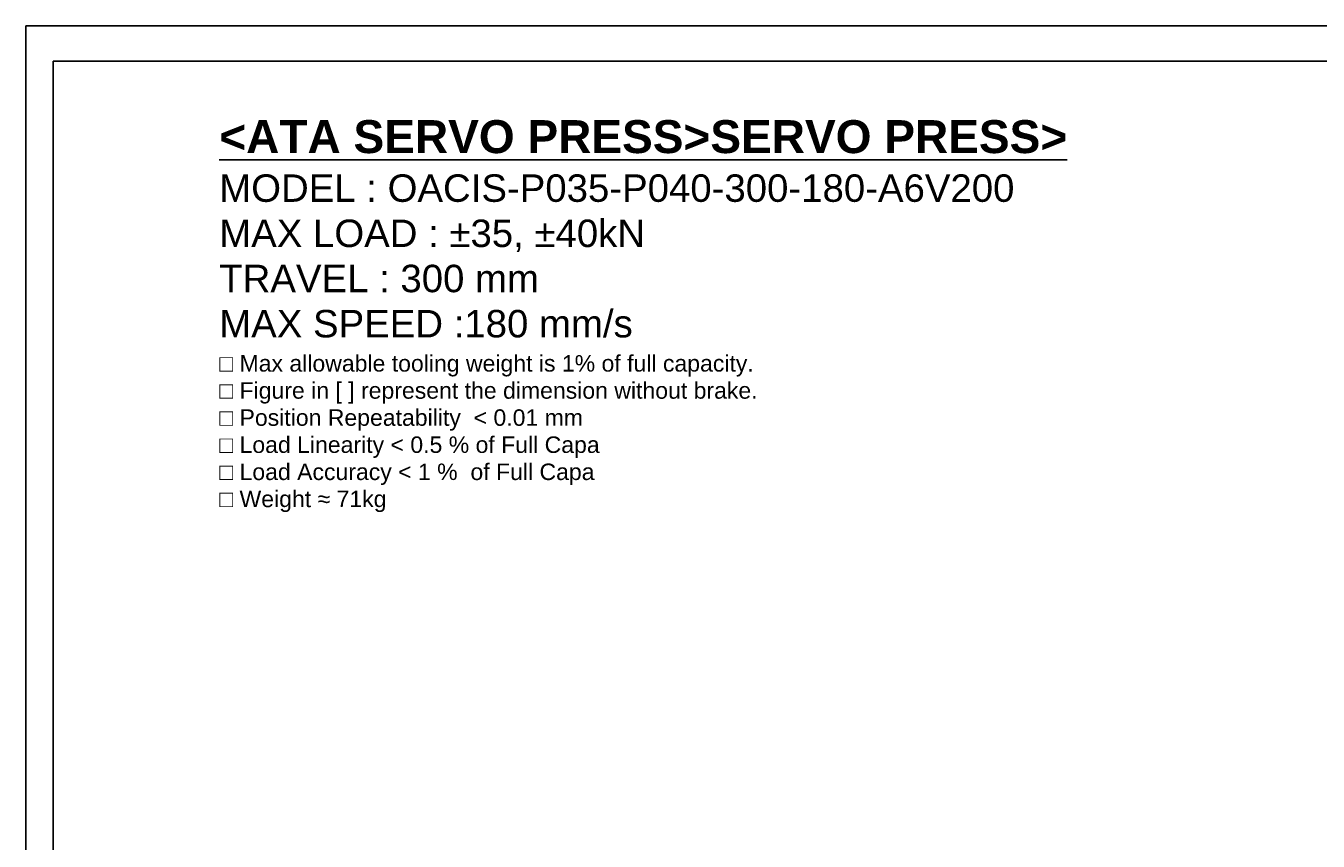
# Model space of a CAD drawing. Extents: x 12273 to 13958, y 6707 to 7905.
# Tile 4 of 23: x 12273 to 12932, y 7490 to 7905. Entities that reach past the tile are written whole.
import ezdxf

# ---------------------------------------------------------------- set-up
doc = ezdxf.new("R2010")
doc.units = 0
doc.header["$LTSCALE"] = 25.4
doc.layers.get('0').update_dxf_attribs({"linetype": 'CONTINUOUS'})
doc.layers.add('ATA-TEXT', color=7, linetype='CONTINUOUS', lineweight=25)
doc.styles.add('주 문자 (ISO)', font='arial.ttf')

# ---------------------------------------------------------------- blocks, each defined once
blk = doc.blocks.new('ata-Border-A1-002')
at = {"color": 253, "ltscale": 0.5}
for q in [(841, 594), (0, 0)]:
    blk.add_line((0, 594), q, dxfattribs=at)
blk.add_line((7, 585), (834, 585))
at = {"ltscale": 0.5}
blk.add_line((7, 9), (7, 585), dxfattribs=at)

msp = doc.modelspace()

# ---------------------------------------------------------------- block references
at = {"xscale": 2, "yscale": 2, "zscale": 2}
msp.add_blockref('ata-Border-A1-002', (12273.4879337, 6717.3384433), dxfattribs=at)

# ---------------------------------------------------------------- texts
at = {"layer": 'ATA-TEXT', "color": 7, "insert": (12372.0946459, 7857.2351662), "char_height": 4.9, "width": 469.284982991, "attachment_point": 1, "line_spacing_factor": 0.987388, "style": '주 문자 (ISO)'}
msp.add_mtext('{\\fArial|b1|i0|c129|p34;\\H3.42860x;\\L<ATA SERVO PRESS>SERVO PRESS>}\\P{\\fArial|b0|i0|c129|p34;\\H2.85705x;MODEL : OACIS-P035-P040-300-180-A6V200 }\\P{\\fArial|b0|i0|c129|p34;\\H2.85705x;MAX LOAD : ±35, ±40kN}\\P{\\fArial|b0|i0|c129|p34;\\H2.85705x;TRAVEL : 300 mm}\\P{\\fArial|b0|i0|c129|p34;\\H2.85705x;MAX SPEED :180 mm/s}\\P{\\fArial|b0|i0|c129|p34;\\H1.71423x;□ Max allowable tooling weight is 1% of full capacity.}\\P{\\fArial|b0|i0|c129|p34;\\H1.71423x;□ Figure in [ ] represent the dimension without brake.}\\P{\\fArial|b0|i0|c129|p34;\\H1.71423x;□ Position Repeatability  }{\\fArial|b0|i0|c129|p34;\\H1.71423x;<}{\\fArial|b0|i0|c129|p34;\\H1.71423x; 0.01 mm}\\P{\\fArial|b0|i0|c129|p34;\\H1.71423x;□ Load Linearity }{\\fArial|b0|i0|c129|p34;\\H1.71423x;<}{\\fArial|b0|i0|c129|p34;\\H1.71423x; 0.5 % of Full Capa}\\P{\\fArial|b0|i0|c129|p34;\\H1.71423x;□ Load Accuracy }{\\fArial|b0|i0|c129|p34;\\H1.71423x;<}{\\fArial|b0|i0|c129|p34;\\H1.71423x; 1 %  of Full Capa}\\P{\\fArial|b0|i0|c129|p34;\\H1.71423x;□ Weight ≈ 71kg}', dxfattribs=at)

doc.saveas('drawing.dxf')
